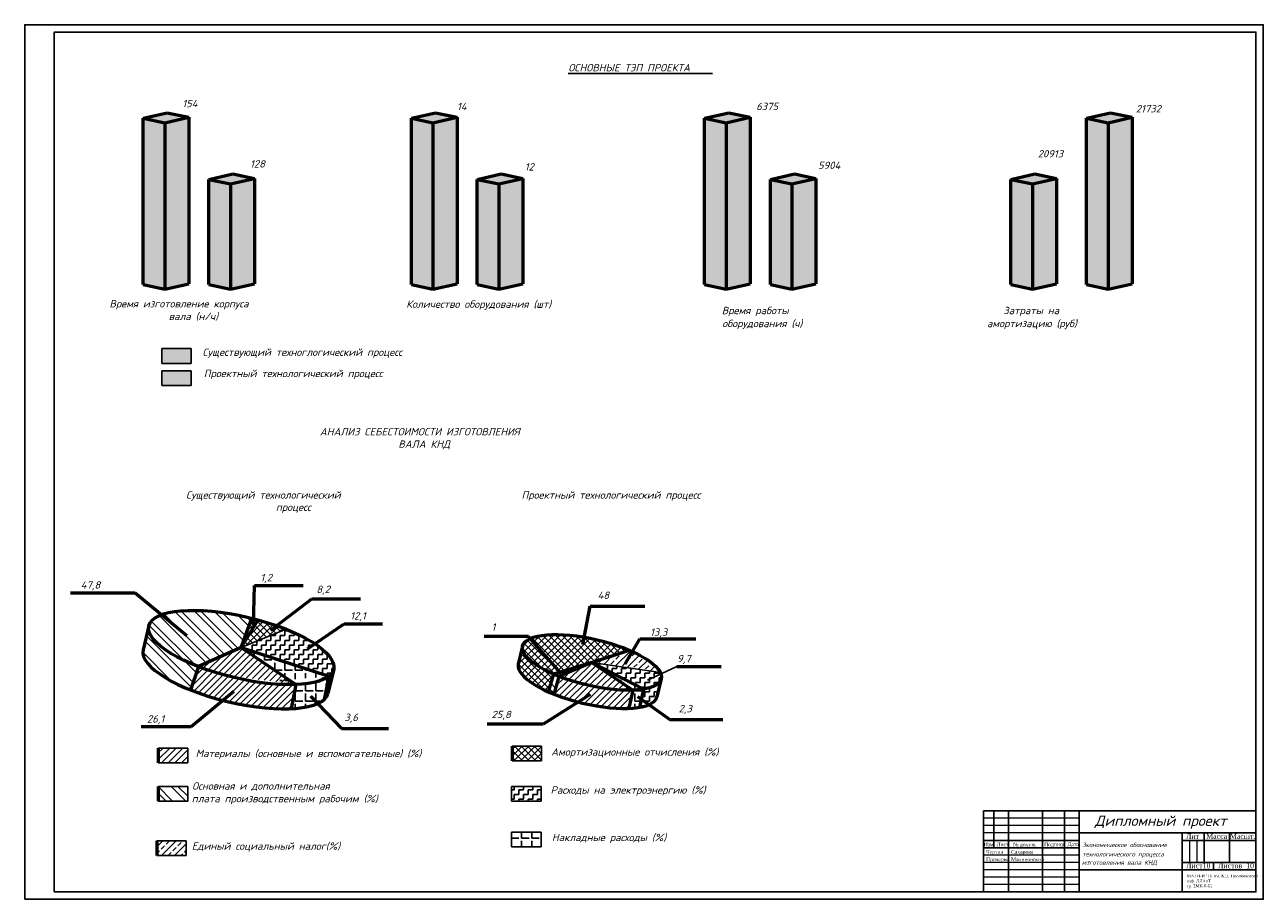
# Model space of a CAD drawing. Header units: millimetres. Extents: x -526 to 315, y 40 to 634.
import ezdxf

# ---------------------------------------------------------------- set-up
doc = ezdxf.new("R2010")
doc.units = ezdxf.units.MM
for name, color, linetype in [('BORDER', 7, 'Continuous'), ('Текст', 5, 'Continuous'), ('штрих 1', 253, 'Continuous'), ('штрих 2', 251, 'Continuous')]:
    doc.layers.add(name, color=color, linetype=linetype)
doc.layers.add('размеры', color=3, linetype='Continuous', lineweight=18)
doc.styles.add('ROMANS', font='romans.shx', dxfattribs={"oblique": 15, "height": 5})
pattern_1 = [(45, (0, 0), (-2.245064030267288, 2.245064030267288), [])]
pattern_2 = [(135, (0, 0), (-6.735192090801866, -6.735192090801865), []), (135, (2.749320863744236e-16, 4.490130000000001), (-6.735192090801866, -6.735192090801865), [])]
pattern_3 = [(45, (0, 0), (-4.490128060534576, 4.490128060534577), []), (45, (4.490130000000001, 0), (-4.490128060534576, 4.490128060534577), [3.175, -1.5875])]
pattern_4 = [(45, (0, 0), (-2.245064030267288, 2.245064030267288), []), (135, (0, 0), (-2.245064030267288, -2.245064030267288), [])]
pattern_5 = [(0, (0, 0), (3.175, 3.175), [3.175, -3.175]), (90, (3.175, 0), (-3.175, 3.175), [3.175, -3.175])]
pattern_6 = [(0, (0, 0), (0, 6.985), [5.08, -1.905]), (90, (0, 0), (-6.985, 4.276937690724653e-16), [5.08, -1.905])]
pattern_7 = [(135, (0, 0), (-2.245064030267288, -2.245064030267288), []), (225, (0, 0), (2.245064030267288, -2.245064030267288), [])]

msp = doc.modelspace()

# ---------------------------------------------------------------- hatches: boundary and pattern name
h = msp.add_hatch()
h.set_pattern_fill('ANSI32', color=256, angle=90, style=0)
h.set_pattern_definition(pattern_2)
edge = h.paths.add_edge_path()
edge.add_ellipse((-378.9357436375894, 211.0413615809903), major_axis=(62.77395431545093, -14.82162810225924), ratio=0.3255813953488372, start_angle=87.8277966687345, end_angle=246.9416324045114)
edge.add_line((-407.9624413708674, 198.041366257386), (-378.9357436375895, 211.0413615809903))
edge.add_line((-378.9357436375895, 211.0413615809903), (-371.7342425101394, 230.9029224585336))
edge = h.paths.add_edge_path()
edge.add_ellipse((-378.9357436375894, 211.0413615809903), major_axis=(62.77395431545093, -14.82162810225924), ratio=0.3255813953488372, start_angle=179.9999999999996, end_angle=246.94163240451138, ccw=False)
edge.add_line((-441.7096979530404, 225.8629896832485), (-445.5869272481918, 209.4417832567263))
edge.add_ellipse((-382.8129729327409, 194.620155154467), major_axis=(62.77395431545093, -14.82162810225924), ratio=0.3255813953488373, start_angle=180, end_angle=245.4033777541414)
edge.add_line((-413.328969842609, 182.205821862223), (-407.9624413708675, 198.041366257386))
h = msp.add_hatch()
h.set_pattern_fill('ANSI33', color=256, style=0)
h.set_pattern_definition(pattern_3)
edge = h.paths.add_edge_path()
edge.add_ellipse((-378.9357436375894, 211.0413615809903), major_axis=(62.77395431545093, -14.82162810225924), ratio=0.3255813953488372, start_angle=83.83543521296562, end_angle=86.76478503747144)
edge.add_ellipse((-378.9357436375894, 211.0413615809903), major_axis=(62.77395431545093, -14.82162810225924), ratio=0.3255813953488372, start_angle=86.76478503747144, end_angle=87.8277966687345)
edge.add_line((-371.7342425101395, 230.9029224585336), (-378.9357436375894, 211.0413615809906))
edge.add_line((-378.9357436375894, 211.0413615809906), (-367.397052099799, 229.7695986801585))
h = msp.add_hatch()
h.set_pattern_fill('ANSI37', color=256, style=0)
h.set_pattern_definition(pattern_4)
edge = h.paths.add_edge_path()
edge.add_ellipse((-378.9357436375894, 211.0413615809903), major_axis=(62.77395431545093, -14.82162810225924), ratio=0.3255813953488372, start_angle=65.5028394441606, end_angle=72.00011432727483)
edge.add_ellipse((-378.9357436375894, 211.0413615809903), major_axis=(62.77395431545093, -14.82162810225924), ratio=0.3255813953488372, start_angle=72.00011432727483, end_angle=83.83543521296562)
edge.add_line((-367.3970520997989, 229.7695986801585), (-378.9357436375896, 211.0413615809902))
edge.add_line((-378.9357436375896, 211.0413615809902), (-348.5153893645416, 223.4938382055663))
h = msp.add_hatch()
h.set_pattern_fill('ZIGZAG', color=256, style=0)
h.set_pattern_definition(pattern_5)
edge = h.paths.add_edge_path()
edge.add_ellipse((-378.9357436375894, 211.0413615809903), major_axis=(62.77395431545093, -14.82162810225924), ratio=0.3255813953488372, start_angle=0, end_angle=41.61527365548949)
edge.add_ellipse((-378.9357436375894, 211.0413615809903), major_axis=(62.77395431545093, -14.82162810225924), ratio=0.3255813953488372, start_angle=41.61527365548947, end_angle=65.5028394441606)
edge.add_line((-348.5153893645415, 223.4938382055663), (-378.9357436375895, 211.0413615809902))
edge.add_line((-378.9357436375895, 211.0413615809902), (-319.4145616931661, 191.5392210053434))
edge.add_ellipse((-378.9357436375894, 211.0413615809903), major_axis=(62.77395431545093, -14.82162810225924), ratio=0.3255813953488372, start_angle=345.3738713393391, end_angle=359.9999999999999)
h = msp.add_hatch()
h.set_pattern_fill('ANSI37', color=256, angle=90, style=0)
h.set_pattern_definition(pattern_7)
edge = h.paths.add_edge_path()
edge.add_ellipse((-140.7906272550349, 200.9229321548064), major_axis=(47.08046573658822, -11.11622107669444), ratio=0.3255813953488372, start_angle=61.91739618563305, end_angle=100.6966607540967)
edge.add_ellipse((-140.7906272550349, 200.9229321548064), major_axis=(47.08046573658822, -11.11622107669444), ratio=0.3255813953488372, start_angle=100.6966607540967, end_angle=157.0757511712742)
edge.add_line((-182.7429659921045, 217.1318724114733), (-162.6575658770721, 194.3075540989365))
edge.add_line((-162.6575658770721, 194.3075540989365), (-140.7906272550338, 200.9229321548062))
edge.add_line((-140.7906272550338, 200.9229321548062), (-115.4346375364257, 209.2139315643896))
edge = h.paths.add_edge_path()
edge.add_ellipse((-140.7906272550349, 200.9229321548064), major_axis=(47.08046573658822, -11.11622107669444), ratio=0.3255813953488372, start_angle=179.9999999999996, end_angle=240.6956010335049, ccw=False)
edge.add_line((-187.8710929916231, 212.0391532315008), (-190.7790149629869, 199.7232484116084))
edge.add_ellipse((-143.6985492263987, 188.607027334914), major_axis=(47.08046573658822, -11.11622107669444), ratio=0.3255813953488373, start_angle=180, end_angle=239.9706118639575)
edge.add_line((-170.3931128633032, 180.8991169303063), (-166.9902206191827, 192.9968013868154))
h = msp.add_hatch()
h.set_pattern_fill('ANSI37', color=256, angle=90, style=0)
h.set_pattern_definition(pattern_7)
edge = h.paths.add_edge_path()
edge.add_ellipse((-140.7906272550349, 200.9229321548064), major_axis=(47.08046573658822, -11.11622107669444), ratio=0.3255813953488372, start_angle=157.0757511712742, end_angle=179.9999999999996)
edge.add_ellipse((-140.7906272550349, 200.9229321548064), major_axis=(47.08046573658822, -11.11622107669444), ratio=0.3255813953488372, start_angle=179.9999999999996, end_angle=240.6956010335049)
edge.add_line((-166.9902206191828, 192.9968013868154), (-162.6575658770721, 194.3075540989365))
edge.add_line((-162.6575658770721, 194.3075540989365), (-182.7429659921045, 217.1318724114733))
h = msp.add_hatch()
h.set_pattern_fill('ANSI31', color=256, style=0)
h.set_pattern_definition(pattern_1)
edge = h.paths.add_edge_path()
edge.add_line((-378.9357436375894, 211.0413615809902), (-407.9624413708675, 198.041366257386))
edge.add_ellipse((-378.9357436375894, 211.0413615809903), major_axis=(62.77395431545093, -14.82162810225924), ratio=0.3255813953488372, start_angle=246.9416324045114, end_angle=310.5581957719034)
edge.add_line((-341.7851242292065, 185.8763303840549), (-378.9357436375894, 211.0413615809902))
edge = h.paths.add_edge_path()
edge.add_ellipse((-378.9357436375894, 211.0413615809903), major_axis=(62.77395431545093, -14.82162810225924), ratio=0.3255813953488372, start_angle=246.94163240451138, end_angle=310.5581957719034, ccw=False)
edge.add_line((-407.9624413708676, 198.041366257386), (-413.3289698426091, 182.205821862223))
edge.add_ellipse((-382.8129729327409, 194.620155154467), major_axis=(62.77395431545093, -14.82162810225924), ratio=0.3255813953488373, start_angle=245.4033777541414, end_angle=266.7645597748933)
edge.add_ellipse((-382.8129729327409, 194.620155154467), major_axis=(62.77395431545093, -14.82162810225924), ratio=0.3255813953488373, start_angle=266.7645597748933, end_angle=311.262834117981)
edge.add_line((-345.0400583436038, 169.481973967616), (-341.7851242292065, 185.8763303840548))
h = msp.add_hatch()
h.set_pattern_fill('ANGLE', color=256, style=0)
h.set_pattern_definition(pattern_6)
edge = h.paths.add_edge_path()
edge.add_line((-378.9357436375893, 211.0413615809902), (-341.7851242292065, 185.8763303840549))
edge.add_ellipse((-378.9357436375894, 211.0413615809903), major_axis=(62.77395431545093, -14.82162810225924), ratio=0.3255813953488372, start_angle=310.5581957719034, end_angle=345.3738713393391)
edge.add_line((-319.414561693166, 191.5392210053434), (-378.9357436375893, 211.0413615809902))
edge = h.paths.add_edge_path()
edge.add_ellipse((-378.9357436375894, 211.0413615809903), major_axis=(62.77395431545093, -14.82162810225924), ratio=0.3255813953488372, start_angle=310.5581957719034, end_angle=345.3738713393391, ccw=False)
edge.add_line((-341.7851242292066, 185.8763303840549), (-345.0400583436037, 169.481973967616))
edge.add_ellipse((-382.8129729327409, 194.620155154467), major_axis=(62.77395431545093, -14.82162810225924), ratio=0.3255813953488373, start_angle=311.262834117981, end_angle=336.723539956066)
edge.add_ellipse((-382.8129729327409, 194.620155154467), major_axis=(62.77395431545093, -14.82162810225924), ratio=0.3255813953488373, start_angle=336.723539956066, end_angle=347.5667753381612)
edge.add_line((-322.5501885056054, 175.7457880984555), (-319.414561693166, 191.5392210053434))
h = msp.add_hatch()
h.set_pattern_fill('ANSI33', color=256, style=0)
h.set_pattern_definition(pattern_3)
edge = h.paths.add_edge_path()
edge.add_line((-140.7906272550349, 200.9229321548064), (-94.32483900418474, 194.0436277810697))
edge.add_ellipse((-140.7906272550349, 200.9229321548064), major_axis=(47.08046573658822, -11.11622107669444), ratio=0.3255813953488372, start_angle=14.64584594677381, end_angle=61.91739618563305)
edge.add_line((-115.4346375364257, 209.2139315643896), (-140.7906272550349, 200.9229321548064))
h = msp.add_hatch()
h.set_pattern_fill('ZIGZAG', color=256, style=0)
h.set_pattern_definition(pattern_5)
edge = h.paths.add_edge_path()
edge.add_line((-140.7906272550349, 200.9229321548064), (-105.7271218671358, 182.7580272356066))
edge.add_ellipse((-140.7906272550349, 200.9229321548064), major_axis=(47.08046573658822, -11.11622107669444), ratio=0.3255813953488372, start_angle=322.34634463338, end_angle=374.6458459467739)
edge.add_line((-94.32483900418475, 194.0436277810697), (-140.7906272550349, 200.9229321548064))
edge = h.paths.add_edge_path()
edge.add_line((-96.61808348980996, 177.4908062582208), (-93.71016151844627, 189.8067110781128))
edge.add_ellipse((-140.7906272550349, 200.9229321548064), major_axis=(47.08046573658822, -11.11622107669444), ratio=0.3255813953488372, start_angle=322.34634463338, end_angle=359.9999999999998, ccw=False)
edge.add_line((-105.7271218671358, 182.7580272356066), (-107.3102091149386, 175.9226162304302))
edge.add_line((-107.3102091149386, 175.9226162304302), (-102.1466103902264, 172.2230442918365))
edge.add_ellipse((-143.6985492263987, 188.607027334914), major_axis=(47.08046573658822, -11.11622107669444), ratio=0.3255813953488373, start_angle=336.0354060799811, end_angle=360)
h = msp.add_hatch()
h.set_pattern_fill('ZIGZAG', color=256, style=0)
h.set_pattern_definition(pattern_5)
edge = h.paths.add_edge_path()
edge.add_ellipse((-378.9357436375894, 211.0413615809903), major_axis=(62.77395431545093, -14.82162810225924), ratio=0.3255813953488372, start_angle=345.3738713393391, end_angle=359.9999999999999, ccw=False)
edge.add_line((-319.414561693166, 191.5392210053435), (-322.5501885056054, 175.7457880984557))
edge.add_ellipse((-382.8129729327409, 194.620155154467), major_axis=(62.77395431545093, -14.82162810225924), ratio=0.3255813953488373, start_angle=347.5667753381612, end_angle=360)
edge.add_line((-320.0390186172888, 179.7985270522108), (-316.1617893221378, 196.2197334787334))
h = msp.add_hatch()
h.set_pattern_fill('ANSI32', color=256, angle=90, style=0)
h.set_pattern_definition(pattern_2)
edge = h.paths.add_edge_path()
edge.add_ellipse((-140.7906272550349, 200.9229321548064), major_axis=(47.08046573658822, -11.11622107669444), ratio=0.3255813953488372, start_angle=240.6956010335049, end_angle=245.96710604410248, ccw=False)
edge.add_line((-166.9902206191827, 192.9968013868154), (-170.3931128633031, 180.8991169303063))
edge.add_ellipse((-143.6985492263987, 188.607027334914), major_axis=(47.08046573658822, -11.11622107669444), ratio=0.3255813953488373, start_angle=239.9706118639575, end_angle=245.2743766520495)
edge.add_line((-166.6784800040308, 179.3334228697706), (-163.2701569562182, 191.4504144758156))
edge = h.paths.add_edge_path()
edge.add_line((-140.790627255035, 200.9229321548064), (-166.9902206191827, 192.9968013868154))
edge.add_ellipse((-140.7906272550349, 200.9229321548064), major_axis=(47.08046573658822, -11.11622107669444), ratio=0.3255813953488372, start_angle=240.6956010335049, end_angle=245.9671060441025)
edge.add_line((-163.2701569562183, 191.4504144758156), (-140.790627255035, 200.9229321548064))
h = msp.add_hatch()
h.set_pattern_fill('ANSI31', color=256, style=0)
h.set_pattern_definition(pattern_1)
edge = h.paths.add_edge_path()
edge.add_line((-140.7906272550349, 200.9229321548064), (-163.2701569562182, 191.4504144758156))
edge.add_ellipse((-140.7906272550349, 200.9229321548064), major_axis=(47.08046573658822, -11.11622107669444), ratio=0.3255813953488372, start_angle=245.9671060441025, end_angle=310.5581957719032)
edge.add_line((-112.9276626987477, 182.0491587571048), (-140.7906272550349, 200.9229321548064))
edge = h.paths.add_edge_path()
edge.add_ellipse((-140.7906272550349, 200.9229321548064), major_axis=(47.08046573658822, -11.11622107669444), ratio=0.3255813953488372, start_angle=245.96710604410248, end_angle=310.55819577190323, ccw=False)
edge.add_line((-163.2701569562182, 191.4504144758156), (-166.6784800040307, 179.3334228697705))
edge.add_ellipse((-143.6985492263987, 188.607027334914), major_axis=(47.08046573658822, -11.11622107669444), ratio=0.3255813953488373, start_angle=245.2743766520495, end_angle=266.6392979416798)
edge.add_ellipse((-143.6985492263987, 188.607027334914), major_axis=(47.08046573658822, -11.11622107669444), ratio=0.3255813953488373, start_angle=266.6392979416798, end_angle=310.6425120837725)
edge.add_line((-115.7795139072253, 169.7355132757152), (-112.9276626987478, 182.0491587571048))
h = msp.add_hatch()
h.set_pattern_fill('ANGLE', color=256, style=0)
h.set_pattern_definition(pattern_6)
edge = h.paths.add_edge_path()
edge.add_ellipse((-143.6985492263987, 188.607027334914), major_axis=(47.08046573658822, -11.11622107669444), ratio=0.3255813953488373, start_angle=310.6425120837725, end_angle=322.4512009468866)
edge.add_line((-108.5772237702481, 170.4519348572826), (-105.7271218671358, 182.7580272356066))
edge.add_ellipse((-140.7906272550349, 200.9229321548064), major_axis=(47.08046573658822, -11.11622107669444), ratio=0.3255813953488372, start_angle=310.55819577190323, end_angle=322.34634463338, ccw=False)
edge.add_line((-112.9276626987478, 182.0491587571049), (-115.7795139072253, 169.7355132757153))
edge = h.paths.add_edge_path()
edge.add_ellipse((-140.7906272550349, 200.9229321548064), major_axis=(47.08046573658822, -11.11622107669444), ratio=0.3255813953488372, start_angle=310.5581957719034, end_angle=322.34634463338)
edge.add_line((-105.7271218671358, 182.7580272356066), (-140.7906272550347, 200.9229321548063))
edge.add_line((-140.7906272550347, 200.9229321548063), (-112.9276626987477, 182.0491587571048))
h = msp.add_hatch()
h.set_pattern_fill('ANSI37', color=256, style=0)
h.set_pattern_definition(pattern_4)
h.paths.add_polyline_path([(-174.9357436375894, 144.0413615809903), (-194.9357436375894, 144.0413615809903), (-194.9357436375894, 134.0413615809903), (-174.9357436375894, 134.0413615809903)])
h = msp.add_hatch()
h.set_pattern_fill('ANSI31', color=256, style=0)
h.set_pattern_definition(pattern_1)
h.paths.add_polyline_path([(-415.2990326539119, 132.7328354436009), (-415.2990326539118, 142.7328354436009), (-435.2990326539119, 142.7328354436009), (-435.2990326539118, 132.7328354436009)])
h = msp.add_hatch()
h.set_pattern_fill('ANSI32', color=256, angle=90, style=0)
h.set_pattern_definition(pattern_2)
h.paths.add_polyline_path([(-415.2990326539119, 116.7328354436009), (-435.2990326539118, 116.7328354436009), (-435.2990326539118, 106.7328354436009), (-415.2990326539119, 106.7328354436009)])
h = msp.add_hatch()
h.set_pattern_fill('ZIGZAG', color=256, style=0)
h.set_pattern_definition(pattern_5)
h.paths.add_polyline_path([(-175.3619637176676, 116.6423965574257), (-185.3619637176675, 116.6423965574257), (-195.3619637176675, 116.6423965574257), (-195.3619637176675, 106.6423965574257), (-175.3619637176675, 106.6423965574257)])
h = msp.add_hatch()
h.set_pattern_fill('ANGLE', color=256, style=0)
h.set_pattern_definition([(0, (0, 11.7615122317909), (0, 6.985), [5.08, -1.905]), (90, (0, 11.7615122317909), (-6.985, 4.276937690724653e-16), [5.08, -1.905])])
h.paths.add_polyline_path([(-175.3619637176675, 75.60711242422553), (-175.3619637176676, 85.60711242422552), (-195.3619637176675, 85.60711242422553), (-195.3619637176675, 75.60711242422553)])
h = msp.add_hatch()
h.set_pattern_fill('ANSI33', color=256, style=0)
h.set_pattern_definition(pattern_3)
h.paths.add_polyline_path([(-416.2990326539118, 79.73283544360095), (-436.2990326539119, 79.73283544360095), (-436.2990326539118, 69.73283544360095), (-416.2990326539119, 69.73283544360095)])
at = {"layer": 'штрих 1'}
h = msp.add_hatch(color=256, dxfattribs=at)
h.paths.add_polyline_path([(-430.8566598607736, 567.4104192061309), (-445.5396522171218, 570.5567747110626), (-445.5396522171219, 457.5567747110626), (-430.8566598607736, 454.4104192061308)])
h.paths.add_polyline_path([(-414.5478989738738, 571.1739794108), (-430.8566598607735, 567.4104192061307), (-430.8566598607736, 454.4104192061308), (-414.5478989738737, 458.1739794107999)])
h.paths.add_polyline_path([(-414.547898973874, 571.1739794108), (-429.2308913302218, 574.3203349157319), (-445.5396522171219, 570.5567747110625), (-430.8566598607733, 567.4104192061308)])
h.paths.add_polyline_path([(-248.7253294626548, 567.4104192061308), (-263.408321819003, 570.5567747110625), (-263.408321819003, 457.5567747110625), (-248.7253294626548, 454.4104192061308)])
h.paths.add_polyline_path([(-232.416568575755, 571.1739794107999), (-248.7253294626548, 567.4104192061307), (-248.7253294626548, 454.4104192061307), (-232.416568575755, 458.1739794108)])
h.paths.add_polyline_path([(-247.0995609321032, 574.3203349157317), (-263.4083218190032, 570.5567747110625), (-248.7253294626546, 567.4104192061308), (-232.4165685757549, 571.1739794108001)])
h.paths.add_polyline_path([(-49.56209765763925, 567.4104192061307), (-64.24509001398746, 570.5567747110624), (-64.24509001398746, 457.5567747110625), (-49.56209765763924, 454.4104192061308)])
h.paths.add_polyline_path([(-33.25333677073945, 571.1739794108), (-49.56209765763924, 567.4104192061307), (-49.56209765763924, 454.4104192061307), (-33.25333677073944, 458.1739794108)])
h.paths.add_polyline_path([(-33.25333677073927, 571.1739794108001), (-47.93632912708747, 574.3203349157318), (-64.24509001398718, 570.5567747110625), (-49.56209765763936, 567.4104192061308)])
h = msp.add_hatch(color=256, dxfattribs=at)
h.paths.add_polyline_path([(158.3412225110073, 525.8950060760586), (143.6582301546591, 529.0413615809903), (143.6582301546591, 457.5567747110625), (158.3412225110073, 454.4104192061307)])
h.paths.add_polyline_path([(174.6499833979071, 529.6585662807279), (158.3412225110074, 525.8950060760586), (158.3412225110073, 454.4104192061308), (174.6499833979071, 458.1739794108)])
h.paths.add_polyline_path([(174.6499833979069, 529.6585662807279), (159.9669910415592, 532.8049217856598), (143.6582301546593, 529.0413615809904), (158.3412225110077, 525.8950060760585)])
msp.add_hatch(color=256, dxfattribs=at).paths.add_polyline_path([(-412.9357436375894, 414.0413615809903), (-432.9357436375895, 414.0413615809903), (-432.9357436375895, 404.0413615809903), (-412.9357436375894, 404.0413615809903)])
at = {"layer": 'штрих 2'}
h = msp.add_hatch(color=256, dxfattribs=at)
h.paths.add_polyline_path([(-386.2527512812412, 525.8950060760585), (-400.9357436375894, 529.0413615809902), (-400.9357436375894, 457.5567747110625), (-386.2527512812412, 454.4104192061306)])
h.paths.add_polyline_path([(-369.9439903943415, 529.6585662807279), (-386.2527512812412, 525.8950060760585), (-386.2527512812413, 454.4104192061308), (-369.9439903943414, 458.1739794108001)])
h.paths.add_polyline_path([(-369.9439903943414, 529.6585662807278), (-384.6269827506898, 532.8049217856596), (-400.9357436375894, 529.0413615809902), (-386.2527512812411, 525.8950060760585)])
h.paths.add_polyline_path([(-204.1214208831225, 525.8950060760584), (-218.8044132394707, 529.0413615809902), (-218.8044132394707, 457.5567747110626), (-204.1214208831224, 454.4104192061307)])
h.paths.add_polyline_path([(-187.8126599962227, 529.6585662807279), (-204.1214208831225, 525.8950060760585), (-204.1214208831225, 454.4104192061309), (-187.8126599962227, 458.1739794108)])
h.paths.add_polyline_path([(-187.8126599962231, 529.6585662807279), (-202.4956523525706, 532.8049217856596), (-218.8044132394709, 529.0413615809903), (-204.1214208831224, 525.8950060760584)])
h.paths.add_polyline_path([(-4.958189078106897, 525.8950060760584), (-19.64118143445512, 529.0413615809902), (-19.64118143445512, 457.5567747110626), (-4.958189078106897, 454.4104192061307)])
h.paths.add_polyline_path([(11.35057180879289, 529.6585662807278), (-4.958189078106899, 525.8950060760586), (-4.958189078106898, 454.4104192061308), (11.35057180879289, 458.1739794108)])
h.paths.add_polyline_path([(11.35057180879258, 529.658566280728), (-3.332420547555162, 532.8049217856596), (-19.64118143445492, 529.0413615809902), (-4.958189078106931, 525.8950060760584)])
h.paths.add_polyline_path([(209.7016418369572, 567.4104192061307), (195.0186494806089, 570.5567747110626), (195.0186494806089, 457.5567747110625), (209.7016418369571, 454.4104192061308)])
h.paths.add_polyline_path([(226.010402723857, 571.1739794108), (209.7016418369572, 567.4104192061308), (209.7016418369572, 454.4104192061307), (226.0104027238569, 458.1739794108)])
h.paths.add_polyline_path([(226.0104027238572, 571.1739794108), (211.3274103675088, 574.3203349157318), (195.018649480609, 570.5567747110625), (209.701641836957, 567.4104192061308)])
msp.add_hatch(color=256, dxfattribs=at).paths.add_polyline_path([(-412.9357436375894, 399.0413615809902), (-432.9357436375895, 399.0413615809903), (-432.9357436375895, 389.0413615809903), (-412.9357436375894, 389.0413615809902)])

# ---------------------------------------------------------------- linework, layer by layer
for p, q in [((-156.8469685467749, 601.0048590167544), (-58.94779766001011, 601.0048590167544)), ((-378.9357436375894, 211.0413615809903), (-348.5153893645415, 223.4938382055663)), ((-140.7906272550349, 200.9229321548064), (-94.32483900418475, 194.0436277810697)), ((-83.06913813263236, 198.0413615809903), (-103.02385245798, 188.7759135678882)), ((132.0642563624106, 100.0413615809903), (132.0642563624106, 75.04136158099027)), ((142.0642563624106, 100.0413615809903), (142.0642563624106, 45.04136158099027)), ((165.0642563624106, 45.04136158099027), (165.0642563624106, 100.0413615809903)), ((180.0642563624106, 100.0413615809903), (180.0642563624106, 45.04136158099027)), ((190.0642563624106, 45.04136158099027), (190.0642563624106, 100.0413615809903)), ((190.0642563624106, 85.04136158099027), (310.0642563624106, 85.04136158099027)), ((260.0642563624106, 85.04136158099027), (260.0642563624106, 45.04136158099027)), ((275.0642563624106, 85.04136158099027), (275.0642563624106, 65.04136158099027)), ((292.0642563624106, 65.04136158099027), (292.0642563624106, 85.04136158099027)), ((190.0642563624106, 80.04136158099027), (125.0642563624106, 80.04136158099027)), ((310.0642563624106, 80.04136158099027), (260.0642563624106, 80.04136158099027)), ((190.0642563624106, 75.04136158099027), (125.0642563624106, 75.04136158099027)), ((310.0642563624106, 60.04136158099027), (190.0642563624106, 60.04136158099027)), ((310.0642563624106, 65.04136158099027), (260.0642563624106, 65.04136158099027)), ((281.2296414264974, 65.04136158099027), (281.2296414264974, 60.04136158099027))]:
    msp.add_line(p, q)
at = {"lineweight": 53}
for p, q in [((-445.5396522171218, 570.5567747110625), (-429.2308913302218, 574.3203349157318)), ((-429.230891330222, 574.3203349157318), (-414.5478989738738, 571.1739794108)), ((-263.408321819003, 570.5567747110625), (-247.099560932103, 574.3203349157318)), ((-247.0995609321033, 574.3203349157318), (-232.416568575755, 571.1739794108)), ((-64.24509001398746, 570.5567747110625), (-47.93632912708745, 574.3203349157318)), ((-47.93632912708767, 574.3203349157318), (-33.25333677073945, 571.1739794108)), ((195.0186494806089, 570.5567747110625), (211.3274103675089, 574.3203349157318)), ((211.3274103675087, 574.3203349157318), (226.0104027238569, 571.1739794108)), ((-445.5396522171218, 570.5567747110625), (-430.8566598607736, 567.4104192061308)), ((-445.5396522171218, 457.5567747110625), (-445.5396522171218, 570.5567747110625)), ((-430.8566598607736, 567.4104192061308), (-414.5478989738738, 571.1739794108)), ((-430.8566598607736, 567.4104192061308), (-430.8566598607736, 454.4104192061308)), ((-414.5478989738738, 571.1739794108), (-414.5478989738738, 458.1739794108)), ((-263.408321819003, 570.5567747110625), (-248.7253294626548, 567.4104192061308)), ((-263.408321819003, 457.5567747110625), (-263.408321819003, 570.5567747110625)), ((-248.7253294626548, 567.4104192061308), (-232.416568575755, 571.1739794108)), ((-248.7253294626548, 567.4104192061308), (-248.7253294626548, 454.4104192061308)), ((-232.416568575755, 571.1739794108), (-232.416568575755, 458.1739794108)), ((-64.24509001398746, 457.5567747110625), (-64.24509001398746, 570.5567747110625)), ((-64.24509001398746, 570.5567747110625), (-49.56209765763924, 567.4104192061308)), ((-49.56209765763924, 567.4104192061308), (-33.25333677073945, 571.1739794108)), ((-49.56209765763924, 567.4104192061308), (-49.56209765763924, 454.4104192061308)), ((-33.25333677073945, 571.1739794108), (-33.25333677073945, 458.1739794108)), ((195.0186494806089, 570.5567747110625), (209.7016418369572, 567.4104192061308)), ((195.0186494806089, 457.5567747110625), (195.0186494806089, 570.5567747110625)), ((209.7016418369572, 567.4104192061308), (226.0104027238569, 571.1739794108)), ((209.7016418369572, 567.4104192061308), (209.7016418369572, 454.4104192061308)), ((226.0104027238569, 571.1739794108), (226.0104027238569, 458.1739794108)), ((-400.9357436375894, 529.0413615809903), (-384.6269827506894, 532.8049217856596)), ((-384.6269827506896, 532.8049217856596), (-369.9439903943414, 529.6585662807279)), ((-218.8044132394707, 529.0413615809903), (-202.4956523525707, 532.8049217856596)), ((-202.4956523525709, 532.8049217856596), (-187.8126599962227, 529.6585662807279)), ((-19.64118143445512, 529.0413615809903), (-3.332420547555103, 532.8049217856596)), ((-3.33242054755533, 532.8049217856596), (11.35057180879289, 529.6585662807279)), ((143.6582301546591, 529.0413615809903), (159.9669910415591, 532.8049217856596)), ((159.9669910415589, 532.8049217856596), (174.6499833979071, 529.6585662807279)), ((-400.9357436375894, 529.0413615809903), (-386.2527512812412, 525.8950060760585)), ((-400.9357436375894, 457.5567747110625), (-400.9357436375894, 529.0413615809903)), ((-386.2527512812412, 525.8950060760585), (-369.9439903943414, 529.6585662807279)), ((-386.2527512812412, 525.8950060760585), (-386.2527512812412, 454.4104192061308)), ((-369.9439903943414, 529.6585662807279), (-369.9439903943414, 458.1739794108)), ((-218.8044132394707, 457.5567747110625), (-218.8044132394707, 529.0413615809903)), ((-218.8044132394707, 529.0413615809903), (-204.1214208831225, 525.8950060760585)), ((-204.1214208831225, 525.8950060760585), (-187.8126599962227, 529.6585662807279)), ((-204.1214208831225, 525.8950060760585), (-204.1214208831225, 454.4104192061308)), ((-187.8126599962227, 529.6585662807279), (-187.8126599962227, 458.1739794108)), ((-19.64118143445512, 529.0413615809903), (-4.958189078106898, 525.8950060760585)), ((-19.64118143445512, 457.5567747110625), (-19.64118143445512, 529.0413615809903)), ((-4.958189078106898, 525.8950060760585), (11.35057180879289, 529.6585662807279)), ((-4.958189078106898, 525.8950060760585), (-4.958189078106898, 454.4104192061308)), ((11.35057180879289, 529.6585662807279), (11.35057180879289, 458.1739794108)), ((143.6582301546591, 457.5567747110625), (143.6582301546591, 529.0413615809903)), ((143.6582301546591, 529.0413615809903), (158.3412225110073, 525.8950060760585)), ((158.3412225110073, 525.8950060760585), (174.6499833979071, 529.6585662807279)), ((158.3412225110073, 525.8950060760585), (158.3412225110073, 454.4104192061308)), ((174.6499833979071, 529.6585662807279), (174.6499833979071, 458.1739794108)), ((-445.5396522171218, 457.5567747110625), (-430.8566598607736, 454.4104192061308)), ((-430.8566598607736, 454.4104192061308), (-414.5478989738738, 458.1739794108)), ((-400.9357436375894, 457.5567747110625), (-386.2527512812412, 454.4104192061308)), ((-386.2527512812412, 454.4104192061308), (-369.9439903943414, 458.1739794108)), ((-263.408321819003, 457.5567747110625), (-248.7253294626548, 454.4104192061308)), ((-248.7253294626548, 454.4104192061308), (-232.416568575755, 458.1739794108)), ((-218.8044132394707, 457.5567747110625), (-204.1214208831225, 454.4104192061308)), ((-204.1214208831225, 454.4104192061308), (-187.8126599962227, 458.1739794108)), ((-64.24509001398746, 457.5567747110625), (-49.56209765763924, 454.4104192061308)), ((-49.56209765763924, 454.4104192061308), (-33.25333677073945, 458.1739794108)), ((-19.64118143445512, 457.5567747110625), (-4.958189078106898, 454.4104192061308)), ((-4.958189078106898, 454.4104192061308), (11.35057180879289, 458.1739794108)), ((143.6582301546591, 457.5567747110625), (158.3412225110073, 454.4104192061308)), ((158.3412225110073, 454.4104192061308), (174.6499833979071, 458.1739794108)), ((195.0186494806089, 457.5567747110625), (209.7016418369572, 454.4104192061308)), ((209.7016418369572, 454.4104192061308), (226.0104027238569, 458.1739794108)), ((-370.7053678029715, 226.0413615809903), (-369.9357436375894, 253.0413615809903)), ((-369.9357436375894, 253.0413615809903), (-336.9357436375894, 253.0413615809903)), ((-450.9357436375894, 248.0413615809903), (-494.9357436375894, 248.0413615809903)), ((-415.9357436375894, 219.0413615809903), (-450.9357436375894, 248.0413615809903)), ((-358.9357436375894, 222.8862230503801), (-330.9357436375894, 244.0413615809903)), ((-330.9357436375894, 244.0413615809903), (-297.9357436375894, 244.0413615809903)), ((-146.9357436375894, 213.0413615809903), (-141.9357436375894, 239.0413615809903)), ((-141.9357436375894, 239.0413615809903), (-104.9357436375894, 239.0413615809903)), ((-378.9357436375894, 211.0413615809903), (-371.7342425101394, 230.9029224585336)), ((-378.9357436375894, 211.0413615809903), (-367.3970520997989, 229.7695986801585)), ((-441.7096979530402, 225.8629896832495), (-445.5869272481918, 209.4417832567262)), ((-333.9357436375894, 210.0413615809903), (-308.9357436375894, 227.0413615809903)), ((-308.9357436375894, 227.0413615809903), (-282.9357436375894, 227.0413615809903)), ((-378.9357436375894, 211.0413615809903), (-407.9624413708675, 198.041366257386)), ((-378.9357436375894, 211.0413615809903), (-341.7851242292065, 185.8763303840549)), ((-378.9357436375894, 211.0413615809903), (-319.414561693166, 191.5392210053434)), ((-183.9470650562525, 218.5001668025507), (-213.9470650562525, 218.5001668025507)), ((-187.8710929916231, 212.0391532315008), (-190.7790149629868, 199.7232484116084)), ((-161.9470650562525, 193.5001668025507), (-183.9470650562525, 218.5001668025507)), ((-118.2954936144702, 199.978495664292), (-108.2954936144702, 216.978495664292)), ((-108.2954936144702, 216.978495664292), (-70.29549361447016, 216.978495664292)), ((-140.7906272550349, 200.9229321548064), (-115.4346375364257, 209.2139315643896)), ((-407.9624413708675, 198.041366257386), (-413.3558718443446, 182.1264394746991)), ((-316.1617893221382, 196.2197334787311), (-320.0390186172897, 179.7985270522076)), ((-140.7906272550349, 200.9229321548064), (-166.9902206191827, 192.9968013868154)), ((-140.7906272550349, 200.9229321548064), (-163.2701569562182, 191.4504144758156)), ((-140.7906272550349, 200.9229321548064), (-105.7271218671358, 182.7580272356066)), ((-140.7906272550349, 200.9229321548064), (-112.9276626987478, 182.0491587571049)), ((-83.06913813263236, 198.0413615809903), (-52.93574363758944, 198.0413615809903)), ((-341.7851242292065, 185.8763303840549), (-345.0400583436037, 169.481973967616)), ((-319.414561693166, 191.5392210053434), (-322.5501885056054, 175.7457880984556)), ((-166.9902206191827, 192.9968013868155), (-170.4070843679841, 180.8494465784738)), ((-163.2701569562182, 191.4504144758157), (-166.6870207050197, 179.303059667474)), ((-93.71016151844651, 189.806711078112), (-96.61808348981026, 177.4908062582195)), ((-383.9357436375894, 181.0413615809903), (-412.9357436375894, 157.0413615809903)), ((-331.9357436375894, 178.0413615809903), (-310.9357436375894, 156.0413615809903)), ((-141.9357436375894, 179.0413615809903), (-173.9357436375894, 159.0413615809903)), ((-112.9276626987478, 182.0491587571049), (-115.7795139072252, 169.7355132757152)), ((-109.8832855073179, 177.7661524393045), (-87.93574363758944, 162.0413615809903)), ((-105.7271218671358, 182.7580272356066), (-108.5789730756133, 170.4443817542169)), ((-87.93574363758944, 162.0413615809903), (-51.93574363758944, 162.0413615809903)), ((-412.9357436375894, 157.0413615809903), (-446.9357436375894, 157.0413615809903)), ((-310.9357436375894, 156.0413615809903), (-278.9357436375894, 156.0413615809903)), ((-173.9357436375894, 159.0413615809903), (-211.9357436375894, 159.0413615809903)), ((-194.9357436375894, 144.0413615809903), (-194.9357436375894, 134.0413615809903)), ((-435.2990326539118, 142.7328354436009), (-435.2990326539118, 132.7328354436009)), ((-435.2990326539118, 116.7328354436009), (-435.2990326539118, 106.7328354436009)), ((-436.2990326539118, 79.73283544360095), (-436.2990326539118, 69.73283544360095))]:
    msp.add_line(p, q, dxfattribs=at)
at = {"linetype": 'Continuous'}
for p, q in [((-432.9357436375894, 404.0413615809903), (-432.9357436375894, 414.0413615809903)), ((-432.9357436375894, 414.0413615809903), (-412.9357436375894, 414.0413615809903)), ((-412.9357436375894, 414.0413615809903), (-412.9357436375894, 404.0413615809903)), ((-412.9357436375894, 404.0413615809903), (-432.9357436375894, 404.0413615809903)), ((-432.9357436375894, 389.0413615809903), (-432.9357436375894, 399.0413615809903)), ((-412.9357436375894, 399.0413615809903), (-432.9357436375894, 399.0413615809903)), ((-412.9357436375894, 389.0413615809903), (-412.9357436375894, 399.0413615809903)), ((-432.9357436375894, 389.0413615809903), (-412.9357436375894, 389.0413615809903)), ((-194.9357436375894, 144.0413615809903), (-174.9357436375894, 144.0413615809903)), ((-174.9357436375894, 144.0413615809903), (-174.9357436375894, 134.0413615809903)), ((-435.2990326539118, 142.7328354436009), (-415.2990326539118, 142.7328354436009)), ((-415.2990326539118, 142.7328354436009), (-415.2990326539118, 132.7328354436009)), ((-415.2990326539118, 132.7328354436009), (-435.2990326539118, 132.7328354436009)), ((-174.9357436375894, 134.0413615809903), (-194.9357436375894, 134.0413615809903)), ((-435.2990326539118, 116.7328354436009), (-415.2990326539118, 116.7328354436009)), ((-415.2990326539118, 116.7328354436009), (-415.2990326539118, 106.7328354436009)), ((-195.3619637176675, 106.6423965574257), (-195.3619637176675, 116.6423965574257)), ((-195.3619637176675, 116.6423965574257), (-185.3619637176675, 116.6423965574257)), ((-185.3619637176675, 116.6423965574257), (-175.3619637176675, 116.6423965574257)), ((-175.3619637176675, 116.6423965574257), (-175.3619637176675, 106.6423965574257)), ((-415.2990326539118, 106.7328354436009), (-435.2990326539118, 106.7328354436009)), ((-175.3619637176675, 106.6423965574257), (-195.3619637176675, 106.6423965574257)), ((-195.3619637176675, 75.60711242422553), (-195.3619637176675, 85.60711242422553)), ((-195.3619637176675, 85.60711242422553), (-175.3619637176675, 85.60711242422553)), ((-175.3619637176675, 85.60711242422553), (-175.3619637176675, 75.60711242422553)), ((-436.2990326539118, 79.73283544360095), (-416.2990326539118, 79.73283544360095)), ((-416.2990326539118, 79.73283544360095), (-416.2990326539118, 69.73283544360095)), ((-416.2990326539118, 69.73283544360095), (-436.2990326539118, 69.73283544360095)), ((-175.3619637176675, 75.60711242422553), (-195.3619637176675, 75.60711242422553))]:
    msp.add_line(p, q, dxfattribs=at)
for points in [[(125.0642563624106, 45.04136158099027), (125.0642563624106, 100.0413615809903)], [(310.0642563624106, 100.0413615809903), (125.0642563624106, 100.0413615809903)]]:
    msp.add_lwpolyline(points)
at = {"lineweight": 53}
for centre, major_axis in [((-378.9357436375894, 211.0413615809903), (62.77395431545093, -14.82162810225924)), ((-140.7906272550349, 200.9229321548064), (47.0804657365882, -11.11622107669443))]:
    msp.add_ellipse(centre, major_axis=major_axis, ratio=0.3255813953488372, dxfattribs=at)
for centre, major_axis in [((-382.8129729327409, 194.620155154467), (62.77395431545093, -14.82162810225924)), ((-143.6985492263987, 188.607027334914), (47.0804657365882, -11.11622107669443))]:
    msp.add_ellipse(centre, major_axis=major_axis, ratio=0.3255813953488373, start_param=3.141592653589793, end_param=6.283185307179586, dxfattribs=at)
at = {"layer": 'BORDER', "linetype": 'Continuous'}
for points in [[(-525.9357436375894, 40.04136158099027), (315.0642563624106, 40.04136158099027), (315.0642563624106, 634.0413615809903), (-525.9357436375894, 634.0413615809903), (-525.9357436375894, 40.04136158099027)], [(-505.9357436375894, 45.04136158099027), (310.0642563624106, 45.04136158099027), (310.0642563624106, 629.0413615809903), (-505.9357436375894, 629.0413615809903), (-505.9357436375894, 45.04136158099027)]]:
    msp.add_lwpolyline(points, dxfattribs=at)
at = {"layer": 'размеры'}
for p, q in [((190.0642563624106, 95.04136158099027), (125.0642563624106, 95.04136158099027)), ((190.0642563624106, 90.04136158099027), (125.0642563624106, 90.04136158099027)), ((190.0642563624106, 85.04136158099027), (125.0642563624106, 85.04136158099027)), ((265.0642563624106, 80.04136158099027), (265.0642563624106, 65.04136158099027)), ((270.0642563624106, 80.04136158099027), (270.0642563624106, 65.04136158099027)), ((190.0642563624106, 70.04136158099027), (125.0642563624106, 70.04136158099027)), ((190.0642563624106, 65.04136158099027), (125.0642563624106, 65.04136158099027)), ((190.0642563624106, 60.04136158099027), (125.0642563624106, 60.04136158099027)), ((190.0642563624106, 55.04136158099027), (125.0642563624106, 55.04136158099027)), ((190.0642563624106, 50.04136158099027), (125.0642563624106, 50.04136158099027))]:
    msp.add_line(p, q, dxfattribs=at)

# ---------------------------------------------------------------- texts
at = {"layer": 'Текст', "style": 'ROMANS', "oblique": 15}
for s, height, p in [('ОСНОВНЫЕ ТЭП ПРОЕКТА ', 5, (-156.8010386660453, 602.3763615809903)), ('Время изготовление корпуса ', 5, (-468.4427953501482, 442.0413615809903)), ('Количество оборудования (шт)', 5, (-266.9298126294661, 441.755895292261)), ('вала (н/ч)', 5, (-428.1938962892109, 433.4830450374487)), ('Время работы', 5, (-52.62250505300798, 437.4467087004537)), ('Затраты на', 5, (138.5548119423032, 437.4467087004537)), ('оборудования (ч)', 5, (-52.27896433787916, 428.6197554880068)), ('амортизацию (руб)', 5, (127.4391549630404, 428.6197554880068)), ('Существующий техноглогический процесс', 5, (-405.2256139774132, 409.1121331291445)), ('Проектный технологический процесс', 5, (-404.4056973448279, 394.6765245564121)), ('АНАЛИЗ СЕБЕСТОИМОСТИ ИЗГОТОВЛЕНИЯ ', 5, (-325.5605874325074, 355.1054928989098)), ('ВАЛА КНД', 5, (-272.2756206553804, 346.6680628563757)), ('      Существующий технологический ', 5, (-436.2990311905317, 312.1648290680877)), ('        Проектный технологический процесс', 5, (-215.1167464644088, 312.1413353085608)), ('процесс', 5, (-355.4198547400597, 303.8314957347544)), ('Амортизационные отчисления (%)', 5, (-168.4478324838, 137.5989206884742)), ('Материалы (основные и вспомогательные) (%)', 5, (-409.9196901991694, 136.6275138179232)), ('Основная и дополнительная', 5, (-412.2767842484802, 114.4966688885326)), ('плата производственным рабочим (%)', 5, (-412.5397339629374, 105.9081307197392)), ('Расходы на электроэнергию (%)', 5, (-168.8690168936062, 111.7551621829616)), ('Дипломный проект', 7, (200.711242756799, 89.86389591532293)), ('Накладные расходы (%)', 5, (-168.0089926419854, 79.49434679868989)), ('Единый социальный налог(%)', 5, (-412.5397339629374, 73.6588216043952)), ('Экономическое обоснование   ', 3, (192.1066551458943, 75.4487236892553)), ('технологического процесса      ', 3, (192.1706552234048, 69.11539035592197)), ('изготовления вала КНД', 3, (191.9047049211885, 63.4487236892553))]:
    msp.add_text(s, height=height, dxfattribs=at).set_placement(p)
at = {"layer": 'Текст', "lineweight": 53, "style": 'ROMANS', "oblique": 15}
for s, p in [('154', (-418.9357436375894, 578.0413615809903)), ('14', (-232.408321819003, 576.0413615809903)), ('6375', (-29.24509001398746, 576.0413615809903)), ('21732', (228.540215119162, 574.4659845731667)), ('20913', (161.9322269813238, 543.9266596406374)), ('128', (-372.9357436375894, 537.0413615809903)), ('12', (-186.408321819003, 535.0413615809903)), ('5904', (12.75490998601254, 536.0413615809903)), ('1,2', (-365.9357436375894, 256.0413615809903)), ('47,8', (-487.9357436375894, 251.0413615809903)), ('8,2', (-327.9357436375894, 248.0413615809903)), ('48', (-136.9357436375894, 244.0413615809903)), ('12,1', (-304.9357436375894, 230.0413615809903)), ('1', (-208.9470650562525, 222.5001668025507)), ('13,3', (-101.2954936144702, 218.978495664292)), ('9,7', (-82.93574363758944, 201.0413615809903)), ('2,3', (-81.93574363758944, 167.0413615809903)), ('26,1', (-442.9357436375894, 160.0413615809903)), ('3,6', (-308.9357436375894, 161.0413615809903)), ('25,8', (-208.9357436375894, 163.0413615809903))]:
    msp.add_text(s, height=5, dxfattribs=at).set_placement(p)
at = {"layer": 'Текст', "attachment_point": 1}
for s, insert, char_height, width in [('{\\fTimes New Roman CYR|b0|i0|c204|p18;Лит}', (262.6893644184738, 84.56500855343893), 3.5, 15), ('{\\fTimes New Roman|b0|i0|c204|p18;Масса}', (276.3246191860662, 84.56500855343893), 3.5, 15), ('{\\fTimes New Roman|b0|i0|c204|p18;Масшт.}', (292.3746169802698, 84.56500855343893), 3.5, 15), ('{\\fTimes New Roman CYR|b0|i0|c204|p18;Изм.}', (125.278603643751, 78.43984324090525), 2.5, 7), ('{\\fTimes New Roman|b0|i0|c204|p18;Лист}', (134.047633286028, 78.43984324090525), 2.5, 7), ('{\\fTimes New Roman CYR|b0|i0|c204|p18;№ докум.}', (145.2268697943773, 78.57404153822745), 2.5, 23), ('{\\fTimes New Roman|b0|i0|c204|p18;Подпись}', (166.2672094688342, 78.43984324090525), 2.5, 7), ('{\\fTimes New Roman|b0|i0|c204|p18;Дата}', (182.1653539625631, 78.69925309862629), 2.5, 7), ('{\\fTimes New Roman|b0|i0|c204|p18;Чертил}', (126.8522219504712, 73.43984324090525), 2.5, 7), ('{\\fTimes New Roman|b0|i0|c204|p18;Проверил}', (126.8522219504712, 68.43984324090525), 2.5, 7), ('{\\fTimes New Roman|b0|i0|c204|p18;Сахарова }', (143.8522219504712, 73.43984324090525), 2.5, 7), ('{\\fTimes New Roman|b0|i0|c204|p18;Малиновский}', (143.8522219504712, 68.43984324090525), 2.5, 7), ('{\\fTimes New Roman|b0|i0|c204|p18;Лист10}', (262.6893644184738, 64.56500855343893), 3.5, 16.3306), ('{\\fTimes New Roman|b0|i0|c204|p18;Листов  10}', (284.4101464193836, 64.56500855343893), 3.5, 26.6944), ('{\\fTimes New Roman|b0|i0|c204|p18;МАТИ-РГТУ им. К.Э. Циолковского\\Pкаф. ДЛАиТ\\Pгр. 2МК-6-65}', (263.1986039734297, 56.81398064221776), 2, 46.7913256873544)]:
    msp.add_mtext(s, dxfattribs=dict(at, insert=insert, char_height=char_height, width=width))

doc.saveas('drawing.dxf')
